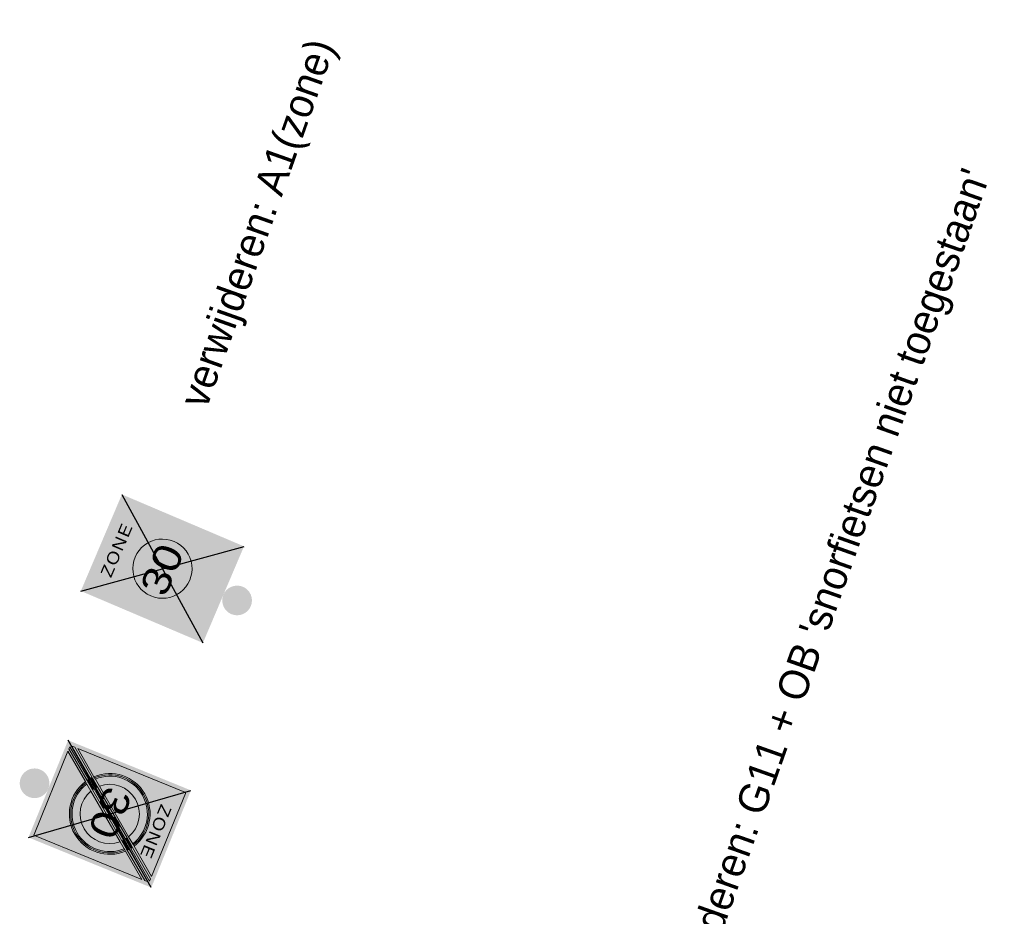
# Model space of a CAD drawing. Header units: metres. Extents: x 136326 to 138181, y 453212 to 454732.
# Tile 37 of 55: x 136614 to 136639, y 453977 to 454000. Entities that reach past the tile are written whole.
import ezdxf
from ezdxf.enums import TextEntityAlignment as Align

# ---------------------------------------------------------------- set-up
doc = ezdxf.new("R2010")
doc.units = ezdxf.units.M
doc.layers.add('-DR-nw-inr-bebording-txt', color=2, linetype='Continuous')
doc.layers.add('mob_bebording', color=7, linetype='Continuous', lineweight=0)
doc.styles.add('eurostile', font='txt')
doc.styles.add('Style-Verkeersborden', font='Verkeersborden.shx')

# ---------------------------------------------------------------- blocks, each defined once
blk = doc.blocks.new('bord_A01-ZB')
at = {"layer": 'mob_bebording', "linetype": 'Continuous', "lineweight": 0}
h = blk.add_hatch(color=254, dxfattribs=at)
h.paths.add_polyline_path([(0.265, 0), (0, 0), (-0.265, 0), (-0.265, 0.67), (0.265, 0.67)])
h.paths.add_polyline_path([(0.24, 0.01), (-0.24, 0.01, -0.414214), (-0.255, 0.025), (-0.255, 0.645, -0.414214), (-0.24, 0.66), (0.24, 0.66, -0.414214), (0.255, 0.645), (0.255, 0.025, -0.414214)], flags=17)
h = blk.add_hatch(color=7, dxfattribs=at)
h.paths.add_polyline_path([(0.255, 0.025), (0.255, 0.645, 0.414214), (0.24, 0.66), (-0.24, 0.66, 0.414214), (-0.255, 0.645), (-0.255, 0.025, 0.414214), (-0.24, 0.01), (0.24, 0.01, 0.414214)])
h.paths.add_polyline_path([(0.24, 0.02), (-0.24, 0.02, -0.414214), (-0.245, 0.025), (-0.245, 0.645, -0.414214), (-0.24, 0.65), (0.24, 0.65, -0.414214), (0.245, 0.645), (0.245, 0.025, -0.414214)])
h = blk.add_hatch(color=254, dxfattribs=at)
h.paths.add_polyline_path([(0.245, 0.025), (0.245, 0.645, 0.414214), (0.24, 0.65), (-0.24, 0.65, 0.414214), (-0.245, 0.645), (-0.245, 0.025, 0.414214), (-0.24, 0.02), (0.24, 0.02, 0.414214)])
edge = h.paths.add_edge_path(flags=17)
edge.add_arc((0, 0.335), 0.204, 0, 360)
h = blk.add_hatch(color=10, dxfattribs=at)
edge = h.paths.add_edge_path()
edge.add_arc((0, 0.335), 0.204, 0, 360)
edge = h.paths.add_edge_path()
edge.add_arc((0, 0.335), 0.1972, 0, 360)
h = blk.add_hatch(color=254, dxfattribs=at)
edge = h.paths.add_edge_path()
edge.add_arc((0, 0.335), 0.1972, 0, 360)
edge = h.paths.add_edge_path(flags=17)
edge.add_arc((0, 0.335), 0.1904, 0, 360)
h = blk.add_hatch(color=10, dxfattribs=at)
edge = h.paths.add_edge_path()
edge.add_arc((0, 0.335), 0.1904, 0, 360)
edge = h.paths.add_edge_path()
edge.add_arc((0, 0.335), 0.1496, 0, 360)
h = blk.add_hatch(color=254, dxfattribs=at)
edge = h.paths.add_edge_path()
edge.add_arc((0, 0.335), 0.1496, 0, 180)
edge.add_arc((0, 0.335), 0.1496, 180, 360)
at = {"layer": 'mob_bebording', "color": 254, "linetype": 'Continuous', "lineweight": 0, "flags": 128}
blk.add_lwpolyline([(0.1496, 0.335, 1), (-0.1496, 0.335, 1)], format="xyb", close=True, dxfattribs=at)
at = {"layer": 'mob_bebording', "color": 7, "linetype": 'Continuous', "lineweight": 0, "style": 'Style-Verkeersborden', "width": 1.190476}
blk.add_text('30', height=0.1428, dxfattribs=at).set_placement((-0.0048, 0.335), align=Align.MIDDLE_CENTER)
at = {"layer": 'mob_bebording', "color": 7, "linetype": 'Continuous', "lineweight": 0, "insert": (-0.0026, 0.5845), "char_height": 0.06, "attachment_point": 5, "line_spacing_factor": 0.6, "style": 'Style-Verkeersborden'}
blk.add_mtext('\\H1x;\\W1.16667;\\T1.112;ZONE', dxfattribs=at)
blk = doc.blocks.new('bord_A02-ZE')
at = {"layer": 'mob_bebording', "linetype": 'Continuous', "lineweight": 0}
h = blk.add_hatch(color=254, dxfattribs=at)
h.paths.add_polyline_path([(-0.265, 0), (-0.265, 0.67), (0.265, 0.67), (0.265, 0), (0, 0)])
h.paths.add_polyline_path([(0.24, 0.01), (-0.24, 0.01, -0.414214), (-0.255, 0.025), (-0.255, 0.645, -0.414214), (-0.24, 0.66), (0.24, 0.66, -0.414214), (0.255, 0.645), (0.255, 0.025, -0.414214)], flags=17)
h = blk.add_hatch(color=7, dxfattribs=at)
h.paths.add_polyline_path([(0.255, 0.025), (0.255, 0.645, 0.414214), (0.24, 0.66), (-0.24, 0.66, 0.414214), (-0.255, 0.645), (-0.255, 0.025, 0.414214), (-0.24, 0.01), (0.24, 0.01, 0.414214)])
h.paths.add_polyline_path([(-0.245, 0.0277), (-0.245, 0.044), (-0.1366, 0.1835), (-0.1325, 0.1889), (-0.1283, 0.1943), (-0.1032, 0.2267), (0.0795, 0.4618), (0.1046, 0.4941), (0.1088, 0.4995), (0.113, 0.5049), (0.2257, 0.65), (0.2383, 0.65), (0.1212, 0.4991), (0.117, 0.4938), (0.1128, 0.4884), (0.0878, 0.4561), (-0.0957, 0.22), (-0.1207, 0.1878), (-0.1249, 0.1824), (-0.1291, 0.177)])
h.paths.add_polyline_path([(-0.245, 0.645, -0.414214), (-0.24, 0.65), (0.213, 0.65), (0.1045, 0.5102), (0.1002, 0.5048), (0.096, 0.4994), (0.0707, 0.4668), (-0.1102, 0.2339), (-0.1355, 0.2013), (-0.1397, 0.1959), (-0.1439, 0.1904), (-0.245, 0.0603)])
h.paths.add_polyline_path([(-0.2383, 0.02), (-0.1212, 0.1709), (-0.117, 0.1762), (-0.1128, 0.1816), (-0.0878, 0.2139), (0.0957, 0.45), (0.1207, 0.4822), (0.1249, 0.4876), (0.1291, 0.493), (0.245, 0.6423), (0.245, 0.626), (0.1366, 0.4865), (0.1325, 0.4811), (0.1283, 0.4757), (0.1032, 0.4433), (-0.0795, 0.2082), (-0.1046, 0.1759), (-0.1088, 0.1705), (-0.113, 0.1651), (-0.2257, 0.02)])
h.paths.add_polyline_path([(0.245, 0.025, -0.414214), (0.24, 0.02), (-0.213, 0.02), (-0.1045, 0.1598), (-0.1002, 0.1652), (-0.096, 0.1706), (-0.0707, 0.2032), (0.1102, 0.4361), (0.1355, 0.4687), (0.1397, 0.4741), (0.1439, 0.4796), (0.245, 0.6097)])
h = blk.add_hatch(color=254, dxfattribs=at)
edge = h.paths.add_edge_path()
edge.add_arc((-0.24, 0.645), 0.005, 90, 180)
edge.add_line((-0.245, 0.645), (-0.245, 0.0603))
edge.add_line((-0.245, 0.0603), (-0.1439, 0.1904))
edge.add_arc((0, 0.335), 0.204, 59.2013, 225.1229, ccw=False)
edge.add_line((0.1045, 0.5102), (0.213, 0.65))
edge.add_line((0.213, 0.65), (-0.24, 0.65))
at = {"layer": 'mob_bebording', "linetype": 'Continuous', "lineweight": 0, "extrusion": (0, 0, -1)}
h = blk.add_hatch(color=254, dxfattribs=at)
edge = h.paths.add_edge_path()
edge.add_ellipse((0, 0.335), major_axis=(-0.204, 0), ratio=1, start_angle=303.6212, end_angle=306.4335)
edge.add_line((-0.1212, 0.4991), (-0.2383, 0.65))
edge.add_line((-0.2383, 0.65), (-0.2257, 0.65))
edge.add_line((-0.2257, 0.65), (-0.113, 0.5049))
at = {"layer": 'mob_bebording', "linetype": 'Continuous', "lineweight": 0}
h = blk.add_hatch(color=254, dxfattribs=at)
edge = h.paths.add_edge_path()
edge.add_arc((0.24, 0.025), 0.005, 270, 360)
edge.add_line((0.245, 0.025), (0.245, 0.6097))
edge.add_line((0.245, 0.6097), (0.1439, 0.4796))
edge.add_arc((0, 0.335), 0.204, -120.7987, 45.1229, ccw=False)
edge.add_line((-0.1045, 0.1598), (-0.213, 0.02))
edge.add_line((-0.213, 0.02), (0.24, 0.02))
at = {"layer": 'mob_bebording', "linetype": 'Continuous', "lineweight": 0, "extrusion": (0, 0, -1)}
h = blk.add_hatch(color=254, dxfattribs=at)
edge = h.paths.add_edge_path()
edge.add_ellipse((0, 0.335), major_axis=(-0.204, 0), ratio=1, start_angle=309.2424, end_angle=312.0546)
edge.add_line((-0.1366, 0.4865), (-0.245, 0.626))
edge.add_line((-0.245, 0.626), (-0.245, 0.6423))
edge.add_line((-0.245, 0.6423), (-0.1291, 0.493))
h = blk.add_hatch(color=252, dxfattribs=at)
edge = h.paths.add_edge_path()
edge.add_ellipse((0, 0.335), major_axis=(-0.1972, 0), ratio=1, start_angle=135.1212, end_angle=300.5546)
edge.add_line((-0.1002, 0.5048), (-0.1045, 0.5102))
edge.add_ellipse((0, 0.335), major_axis=(-0.204, 0), ratio=1, start_angle=134.8771, end_angle=300.7987, ccw=False)
edge.add_line((0.1439, 0.1904), (0.1397, 0.1959))
h = blk.add_hatch(color=254, dxfattribs=at)
edge = h.paths.add_edge_path()
edge.add_ellipse((0, 0.335), major_axis=(-0.1904, 0), ratio=1, start_angle=135.3828, end_angle=300.293)
edge.add_line((-0.096, 0.4994), (-0.1002, 0.5048))
edge.add_ellipse((0, 0.335), major_axis=(-0.1972, 0), ratio=1, start_angle=135.1212, end_angle=300.5546, ccw=False)
edge.add_line((0.1397, 0.1959), (0.1355, 0.2013))
h = blk.add_hatch(color=252, dxfattribs=at)
edge = h.paths.add_edge_path()
edge.add_ellipse((0, 0.335), major_axis=(-0.1496, 0), ratio=1, start_angle=137.4579, end_angle=298.2179)
edge.add_line((-0.0707, 0.4668), (-0.096, 0.4994))
edge.add_ellipse((0, 0.335), major_axis=(-0.1904, 0), ratio=1, start_angle=135.3828, end_angle=300.293, ccw=False)
edge.add_line((0.1355, 0.2013), (0.1102, 0.2339))
h = blk.add_hatch(color=254, dxfattribs=at)
edge = h.paths.add_edge_path()
edge.add_ellipse((0, 0.335), major_axis=(-0.1904, 0), ratio=1, start_angle=303.3194, end_angle=306.3331)
edge.add_line((-0.1128, 0.4884), (-0.117, 0.4938))
edge.add_ellipse((0, 0.335), major_axis=(-0.1972, 0), ratio=1, start_angle=303.4755, end_angle=306.385, ccw=False)
edge.add_line((-0.1088, 0.4995), (-0.1046, 0.4941))
h = blk.add_hatch(color=252, dxfattribs=at)
edge = h.paths.add_edge_path()
edge.add_ellipse((0, 0.335), major_axis=(-0.1972, 0), ratio=1, start_angle=303.4755, end_angle=306.385)
edge.add_line((-0.117, 0.4938), (-0.1212, 0.4991))
edge.add_ellipse((0, 0.335), major_axis=(-0.204, 0), ratio=1, start_angle=303.6212, end_angle=306.4335, ccw=False)
edge.add_line((-0.113, 0.5049), (-0.1088, 0.4995))
at = {"layer": 'mob_bebording', "linetype": 'Continuous', "lineweight": 0}
h = blk.add_hatch(color=254, dxfattribs=at)
edge = h.paths.add_edge_path()
edge.add_arc((0, 0.335), 0.1496, 61.7821, 222.5421)
edge.add_line((-0.1102, 0.2339), (0.0707, 0.4668))
h = blk.add_hatch(color=252, dxfattribs=at)
edge = h.paths.add_edge_path()
edge.add_arc((0, 0.335), 0.204, 239.2013, 405.1229)
edge.add_line((0.1439, 0.4796), (0.1397, 0.4741))
edge.add_arc((0, 0.335), 0.1972, -120.5546, 44.8788, ccw=False)
edge.add_line((-0.1002, 0.1652), (-0.1045, 0.1598))
h = blk.add_hatch(color=254, dxfattribs=at)
edge = h.paths.add_edge_path()
edge.add_arc((0, 0.335), 0.1496, 226.4075, 230.2468)
edge.add_line((-0.0957, 0.22), (0.0878, 0.4561))
edge.add_arc((0, 0.335), 0.1496, 54.0774, 57.9167)
edge.add_line((0.0795, 0.4618), (-0.1032, 0.2267))
h = blk.add_hatch(color=254, dxfattribs=at)
edge = h.paths.add_edge_path()
edge.add_arc((0, 0.335), 0.1972, 239.4454, 404.8788)
edge.add_line((0.1397, 0.4741), (0.1355, 0.4687))
edge.add_arc((0, 0.335), 0.1904, -120.293, 44.6172, ccw=False)
edge.add_line((-0.096, 0.1706), (-0.1002, 0.1652))
h = blk.add_hatch(color=252, dxfattribs=at)
edge = h.paths.add_edge_path()
edge.add_arc((0, 0.335), 0.1904, 239.707, 404.6172)
edge.add_line((0.1355, 0.4687), (0.1102, 0.4361))
edge.add_arc((0, 0.335), 0.1496, -118.2179, 42.5421, ccw=False)
edge.add_line((-0.0707, 0.2032), (-0.096, 0.1706))
h = blk.add_hatch(color=254, dxfattribs=at)
edge = h.paths.add_edge_path()
edge.add_arc((0, 0.335), 0.1496, 46.4075, 50.2468)
edge.add_line((0.0957, 0.45), (-0.0878, 0.2139))
edge.add_arc((0, 0.335), 0.1496, 234.0774, 237.9167)
edge.add_line((-0.0795, 0.2082), (0.1032, 0.4433))
at = {"layer": 'mob_bebording', "linetype": 'Continuous', "lineweight": 0, "extrusion": (0, 0, -1)}
h = blk.add_hatch(color=252, dxfattribs=at)
edge = h.paths.add_edge_path()
edge.add_ellipse((0, 0.335), major_axis=(-0.1496, 0), ratio=1, start_angle=302.0833, end_angle=305.9226)
edge.add_line((-0.0878, 0.4561), (-0.1128, 0.4884))
edge.add_ellipse((0, 0.335), major_axis=(-0.1904, 0), ratio=1, start_angle=303.3194, end_angle=306.3331, ccw=False)
edge.add_line((-0.1046, 0.4941), (-0.0795, 0.4618))
at = {"layer": 'mob_bebording', "linetype": 'Continuous', "lineweight": 0}
h = blk.add_hatch(color=252, dxfattribs=at)
edge = h.paths.add_edge_path()
edge.add_arc((0, 0.335), 0.1904, 47.6436, 50.6573)
edge.add_line((0.1207, 0.4822), (0.0957, 0.45))
edge.add_arc((0, 0.335), 0.1496, 46.4075, 50.2468, ccw=False)
edge.add_line((0.1032, 0.4433), (0.1283, 0.4757))
h = blk.add_hatch(color=254, dxfattribs=at)
edge = h.paths.add_edge_path()
edge.add_arc((0, 0.335), 0.1972, 47.7997, 50.7092)
edge.add_line((0.1249, 0.4876), (0.1207, 0.4822))
edge.add_arc((0, 0.335), 0.1904, 47.6436, 50.6573, ccw=False)
edge.add_line((0.1283, 0.4757), (0.1325, 0.4811))
h = blk.add_hatch(color=252, dxfattribs=at)
edge = h.paths.add_edge_path()
edge.add_arc((0, 0.335), 0.204, 47.9454, 50.7576)
edge.add_line((0.1291, 0.493), (0.1249, 0.4876))
edge.add_arc((0, 0.335), 0.1972, 47.7997, 50.7092, ccw=False)
edge.add_line((0.1325, 0.4811), (0.1366, 0.4865))
h = blk.add_hatch(color=254, dxfattribs=at)
edge = h.paths.add_edge_path()
edge.add_arc((0, 0.335), 0.1496, 241.7821, 402.5421)
edge.add_line((0.1102, 0.4361), (-0.0707, 0.2032))
h = blk.add_hatch(color=252, dxfattribs=at)
edge = h.paths.add_edge_path()
edge.add_arc((0, 0.335), 0.1904, 227.6436, 230.6573)
edge.add_line((-0.1207, 0.1878), (-0.0957, 0.22))
edge.add_arc((0, 0.335), 0.1496, 226.4075, 230.2468, ccw=False)
edge.add_line((-0.1032, 0.2267), (-0.1283, 0.1943))
at = {"layer": 'mob_bebording', "linetype": 'Continuous', "lineweight": 0, "extrusion": (0, 0, -1)}
h = blk.add_hatch(color=252, dxfattribs=at)
edge = h.paths.add_edge_path()
edge.add_ellipse((0, 0.335), major_axis=(-0.1496, 0), ratio=1, start_angle=122.0833, end_angle=125.9226)
edge.add_line((0.0878, 0.2139), (0.1128, 0.1816))
edge.add_ellipse((0, 0.335), major_axis=(-0.1904, 0), ratio=1, start_angle=123.3194, end_angle=126.3331, ccw=False)
edge.add_line((0.1046, 0.1759), (0.0795, 0.2082))
h = blk.add_hatch(color=254, dxfattribs=at)
edge = h.paths.add_edge_path()
edge.add_ellipse((0, 0.335), major_axis=(-0.204, 0), ratio=1, start_angle=129.2424, end_angle=132.0546)
edge.add_line((0.1366, 0.1835), (0.245, 0.044))
edge.add_line((0.245, 0.044), (0.245, 0.0277))
edge.add_line((0.245, 0.0277), (0.1291, 0.177))
h = blk.add_hatch(color=254, dxfattribs=at)
edge = h.paths.add_edge_path()
edge.add_ellipse((0, 0.335), major_axis=(-0.204, 0), ratio=1, start_angle=123.6212, end_angle=126.4335)
edge.add_line((0.1212, 0.1709), (0.2383, 0.02))
edge.add_line((0.2383, 0.02), (0.2257, 0.02))
edge.add_line((0.2257, 0.02), (0.113, 0.1651))
at = {"layer": 'mob_bebording', "linetype": 'Continuous', "lineweight": 0}
h = blk.add_hatch(color=252, dxfattribs=at)
edge = h.paths.add_edge_path()
edge.add_arc((0, 0.335), 0.204, 227.9454, 230.7576)
edge.add_line((-0.1291, 0.177), (-0.1249, 0.1824))
edge.add_arc((0, 0.335), 0.1972, 227.7997, 230.7092, ccw=False)
edge.add_line((-0.1325, 0.1889), (-0.1366, 0.1835))
h = blk.add_hatch(color=254, dxfattribs=at)
edge = h.paths.add_edge_path()
edge.add_arc((0, 0.335), 0.1972, 227.7997, 230.7092)
edge.add_line((-0.1249, 0.1824), (-0.1207, 0.1878))
edge.add_arc((0, 0.335), 0.1904, 227.6436, 230.6573, ccw=False)
edge.add_line((-0.1283, 0.1943), (-0.1325, 0.1889))
at = {"layer": 'mob_bebording', "linetype": 'Continuous', "lineweight": 0, "extrusion": (0, 0, -1)}
h = blk.add_hatch(color=252, dxfattribs=at)
edge = h.paths.add_edge_path()
edge.add_ellipse((0, 0.335), major_axis=(-0.1972, 0), ratio=1, start_angle=123.4755, end_angle=126.385)
edge.add_line((0.117, 0.1762), (0.1212, 0.1709))
edge.add_ellipse((0, 0.335), major_axis=(-0.204, 0), ratio=1, start_angle=123.6212, end_angle=126.4335, ccw=False)
edge.add_line((0.113, 0.1651), (0.1088, 0.1705))
h = blk.add_hatch(color=254, dxfattribs=at)
edge = h.paths.add_edge_path()
edge.add_ellipse((0, 0.335), major_axis=(-0.1904, 0), ratio=1, start_angle=123.3194, end_angle=126.3331)
edge.add_line((0.1128, 0.1816), (0.117, 0.1762))
edge.add_ellipse((0, 0.335), major_axis=(-0.1972, 0), ratio=1, start_angle=123.4755, end_angle=126.385, ccw=False)
edge.add_line((0.1088, 0.1705), (0.1046, 0.1759))
at = {"layer": 'mob_bebording', "color": 254, "linetype": 'Continuous', "lineweight": 0, "flags": 128}
for points in [[(-0.24, 0.65, 0.414214), (-0.245, 0.645), (-0.245, 0.0603), (-0.1439, 0.1904, -0.884115), (0.1045, 0.5102), (0.213, 0.65)], [(0.113, 0.5049, -0.012272), (0.1212, 0.4991), (0.2383, 0.65), (0.2257, 0.65)], [(0.24, 0.02, 0.414214), (0.245, 0.025), (0.245, 0.6097), (0.1439, 0.4796, -0.884115), (-0.1045, 0.1598), (-0.213, 0.02)], [(0.1291, 0.493, -0.012272), (0.1366, 0.4865), (0.245, 0.626), (0.245, 0.6423)], [(-0.1355, 0.2013, -0.876284), (0.096, 0.4994), (0.1002, 0.5048, 0.880328), (-0.1397, 0.1959)], [(0.1046, 0.4941, -0.013151), (0.1128, 0.4884), (0.117, 0.4938, 0.012696), (0.1088, 0.4995)], [(0.0707, 0.4668, 0.844767), (-0.1102, 0.2339)], [(-0.1032, 0.2267, 0.016753), (-0.0957, 0.22), (0.0878, 0.4561, 0.016753), (0.0795, 0.4618)], [(-0.1002, 0.1652, 0.880328), (0.1397, 0.4741), (0.1355, 0.4687, -0.876284), (-0.096, 0.1706)], [(0.1032, 0.4433, 0.016753), (0.0957, 0.45), (-0.0878, 0.2139, 0.016753), (-0.0795, 0.2082)], [(0.1325, 0.4811, 0.012696), (0.1249, 0.4876), (0.1207, 0.4822, -0.013151), (0.1283, 0.4757)], [(-0.0707, 0.2032, 0.844767), (0.1102, 0.4361)], [(-0.1291, 0.177, -0.012272), (-0.1366, 0.1835), (-0.245, 0.044), (-0.245, 0.0277)], [(-0.113, 0.1651, -0.012272), (-0.1212, 0.1709), (-0.2383, 0.02), (-0.2257, 0.02)], [(-0.1325, 0.1889, 0.012696), (-0.1249, 0.1824), (-0.1207, 0.1878, -0.013151), (-0.1283, 0.1943)], [(-0.1046, 0.1759, -0.013151), (-0.1128, 0.1816), (-0.117, 0.1762, 0.012696), (-0.1088, 0.1705)]]:
    blk.add_lwpolyline(points, format="xyb", close=True, dxfattribs=at)
at = {"layer": 'mob_bebording', "color": 252, "linetype": 'Continuous', "lineweight": 0, "flags": 128}
for points in [[(-0.1397, 0.1959, -0.880328), (0.1002, 0.5048), (0.1045, 0.5102, 0.884115), (-0.1439, 0.1904)], [(-0.1102, 0.2339, -0.844767), (0.0707, 0.4668), (0.096, 0.4994, 0.876284), (-0.1355, 0.2013)], [(0.1088, 0.4995, -0.012696), (0.117, 0.4938), (0.1212, 0.4991, 0.012272), (0.113, 0.5049)], [(-0.1045, 0.1598, 0.884115), (0.1439, 0.4796), (0.1397, 0.4741, -0.880328), (-0.1002, 0.1652)], [(-0.096, 0.1706, 0.876284), (0.1355, 0.4687), (0.1102, 0.4361, -0.844767), (-0.0707, 0.2032)], [(0.0795, 0.4618, -0.016753), (0.0878, 0.4561), (0.1128, 0.4884, 0.013151), (0.1046, 0.4941)], [(0.1283, 0.4757, 0.013151), (0.1207, 0.4822), (0.0957, 0.45, -0.016753), (0.1032, 0.4433)], [(0.1366, 0.4865, 0.012272), (0.1291, 0.493), (0.1249, 0.4876, -0.012696), (0.1325, 0.4811)], [(-0.1283, 0.1943, 0.013151), (-0.1207, 0.1878), (-0.0957, 0.22, -0.016753), (-0.1032, 0.2267)], [(-0.0795, 0.2082, -0.016753), (-0.0878, 0.2139), (-0.1128, 0.1816, 0.013151), (-0.1046, 0.1759)], [(-0.1366, 0.1835, 0.012272), (-0.1291, 0.177), (-0.1249, 0.1824, -0.012696), (-0.1325, 0.1889)], [(-0.1088, 0.1705, -0.012696), (-0.117, 0.1762), (-0.1212, 0.1709, 0.012272), (-0.113, 0.1651)]]:
    blk.add_lwpolyline(points, format="xyb", close=True, dxfattribs=at)
at = {"layer": 'mob_bebording', "color": 252, "linetype": 'Continuous', "lineweight": 0, "style": 'Style-Verkeersborden', "width": 1.190476}
blk.add_text('30', height=0.1428, dxfattribs=at).set_placement((-0.0048, 0.335), align=Align.MIDDLE_CENTER)
at = {"layer": 'mob_bebording', "color": 7, "linetype": 'Continuous', "lineweight": 0, "insert": (-0.0026, 0.5845), "char_height": 0.06, "attachment_point": 5, "line_spacing_factor": 0.6, "style": 'Style-Verkeersborden'}
blk.add_mtext('\\H1x;\\W1.16667;\\T1.112;ZONE', dxfattribs=at)

msp = doc.modelspace()

# ---------------------------------------------------------------- hatches: boundary and pattern name
at = {"layer": 'mob_bebording', "linetype": 'Continuous', "lineweight": 0}
h = msp.add_hatch(color=251, dxfattribs=at)
edge = h.paths.add_edge_path(flags=0)
edge.add_arc((136619.417, 453985.383), 0.375, 0, 360)
h = msp.add_hatch(color=251, dxfattribs=at)
edge = h.paths.add_edge_path(flags=0)
edge.add_arc((136614.302, 453980.766), 0.375, 0, 360)

# ---------------------------------------------------------------- linework, layer by layer
at = {"layer": 'mob_bebording', "color": 10, "lineweight": 30}
for p, q in [((136616.508, 453988.06), (136618.554, 453984.31)), ((136615.471, 453985.621), (136619.591, 453986.749)), ((136617.25, 453978.133), (136615.149, 453981.852)), ((136614.148, 453979.398), (136618.251, 453980.586))]:
    msp.add_line(p, q, dxfattribs=at)

# ---------------------------------------------------------------- block references
at = {"layer": 'mob_bebording', "color": 254, "linetype": 'Continuous', "lineweight": 0, "xscale": 5, "yscale": 5, "zscale": 5}
for name, p, rotation in [('bord_A01-ZB', (136619.072, 453985.53), 66.95897568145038), ('bord_A02-ZE', (136614.649, 453980.625), 247.805104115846)]:
    msp.add_blockref(name, p, dxfattribs=dict(at, rotation=rotation))

# ---------------------------------------------------------------- texts
at = {"layer": '-DR-nw-inr-bebording-txt', "style": 'eurostile'}
for s, p in [('verwijderen: A1(zone)', (136618.643, 453990.195)), ("verwijderen: G11 + OB 'snorfietsen niet toegestaan'", (136630.799, 453974.544))]:
    msp.add_text(s, height=0.75, rotation=70.5, dxfattribs=at).set_placement(p)

doc.saveas('drawing.dxf')
